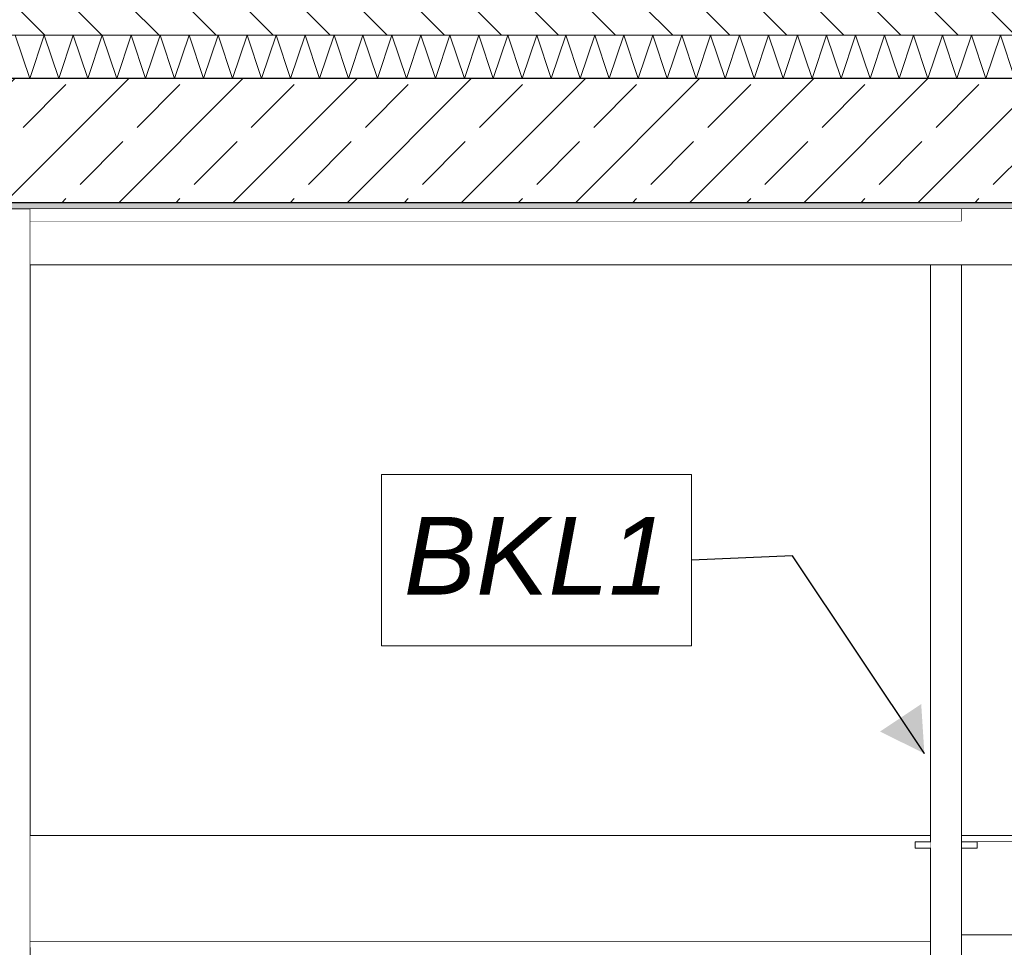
# Model space of a CAD drawing. Header units: millimetres. Extents: x 90539 to 127778, y -34922 to 14506.
# Tile 54 of 256: x 104190 to 105776, y 4240 to 5735. Entities that reach past the tile are written whole.
import ezdxf

# ---------------------------------------------------------------- set-up
doc = ezdxf.new("R2010")
doc.units = ezdxf.units.MM
doc.header["$MEASUREMENT"] = 0
doc.linetypes.add('Wipeout_Contour', pattern=[1000, 0, -1000])
for name, color, linetype in [('A-Schody', 7, 'Continuous'), ('Nowe_A-Balustrady-Schody', 7, 'Continuous'), ('Nowe_A-Belki-Wieniec', 7, 'Continuous'), ('Nowe_A-Posadzki', 7, 'Continuous'), ('Nowe_A-Schody', 7, 'Continuous'), ('Nowe_A-Stropy', 7, 'Continuous'), ('Nowe_A-Wymiary-Wewnętrzne', 7, 'Continuous'), ('Nowe_A-Wymiary-Zewnętrzne', 7, 'Continuous'), ('Nowe_A-Ściany-Konstrukcyjne', 7, 'Continuous')]:
    doc.layers.add(name, color=color, linetype=linetype)
for name, color, linetype, lineweight in [('A-Schody _Nr_pióra__91', 7, 'Continuous', 13), ('Nowe_A-Balustrady-Schody_Nr_pióra__11', 7, 'Continuous', 13), ('Nowe_A-Balustrady-Schody_Nr_pióra__91', 7, 'Continuous', 13), ('Nowe_A-Belki-Wieniec_Nr_pióra__90', 7, 'Continuous', 13), ('Nowe_A-Posadzki_Nr_pióra__174', 7, 'Continuous', 5), ('Nowe_A-Posadzki_Nr_pióra__9', 7, 'Continuous', 13), ('Nowe_A-Schody _Nr_pióra__11', 7, 'Continuous', 13), ('Nowe_A-Stropy_Nr_pióra__29', 7, 'Continuous', 25), ('Nowe_A-Stropy_Nr_pióra__49', 7, 'Continuous', 15), ('Nowe_A-Wymiary-Wewnętrzne_Nr_pióra__46', 5, 'Continuous', 15), ('Nowe_A-Wymiary-Zewnętrzne_Nr_pióra__46', 5, 'Continuous', 15), ('Nowe_A-Ściany-Konstrukcyjne_Nr_pióra__87', 7, 'Continuous', 13)]:
    doc.layers.add(name, color=color, linetype=linetype, lineweight=lineweight)
for name, color, linetype, lineweight, true_color in [('Nowe_A-Konstrukcja Opis_Nr_pióra__78', 7, 'Continuous', 13, 0x00bb5e), ('Nowe_A-Wymiary-Wewnętrzne_Nr_pióra__45', 7, 'Continuous', 15, 0x40a5ff), ('Nowe_A-Wymiary-Wewnętrzne_Nr_pióra__85', 7, 'Continuous', 13, 0x80c2ff), ('Nowe_A-Wymiary-Zewnętrzne_Nr_pióra__45', 7, 'Continuous', 15, 0x40a5ff), ('Nowe_A-Wymiary-Zewnętrzne_Nr_pióra__85', 7, 'Continuous', 13, 0x80c2ff)]:
    doc.layers.add(name, color=color, linetype=linetype, lineweight=lineweight, true_color=true_color)
doc.styles.add('STYL_AUTOMATYCZNY_2', font='arial.ttf')
doc.styles.add('STYL_AUTOMATYCZNY_3', font='arial.ttf')
doc.dimstyles.new('STYL_AUTOMATYCZNY__1', dxfattribs={"dimtxt": 125, "dimasz": 47.5, "dimexe": 0.18, "dimexo": 20, "dimgap": 0, "dimtad": 1, "dimdec": 1, "dimlfac": 0.1, "dimzin": 0, "dimdsep": 46, "dimtxsty": 'STYL_AUTOMATYCZNY_2', "dimblk": 'ARROWHEAD_11', "dimblk1": 'ARROWHEAD_11', "dimblk2": 'ARROWHEAD_11', "dimcen": 0.09, "dimclrd": 256, "dimclre": 256, "dimclrt": 5, "dimadec": 1, "dimazin": 0, "dimtfac": 1, "dimtdec": 4, "dimtmove": 0, "dimatfit": 3, "dimfxl": 0, "dimtolj": 1, "dimtzin": 0, "dimarcsym": 0})
doc.dimstyles.new('STYL_AUTOMATYCZNY__3', dxfattribs={"dimtxt": 0.18, "dimasz": 76, "dimexe": 0.18, "dimexo": 0.0625, "dimgap": 0, "dimtad": 0, "dimtih": 1, "dimtoh": 1, "dimdec": 4, "dimzin": 0, "dimdsep": 46, "dimcen": 0.09, "dimadec": 0, "dimazin": 0, "dimtfac": 1, "dimtdec": 4, "dimtmove": 0, "dimatfit": 3, "dimldrblk": 'ARROWHEAD_16', "dimfxl": 0, "dimtolj": 1, "dimtzin": 0, "dimarcsym": 0})

# ---------------------------------------------------------------- blocks, each defined once
blk = doc.blocks.new('ElemPrzekroju_43')
at = {"color": 254, "linetype": 'Wipeout_Contour', "lineweight": 0, "ltscale": 420188.078001}
blk.add_wipeout([(104207.6, 5340), (104207.6, 4420), (105657.6, 4420), (105657.6, 5340)], dxfattribs=at).dxf.layer = 'Nowe_A-Ściany-Konstrukcyjne'
at = {"color": 254, "linetype": 'Wipeout_Contour', "lineweight": 0, "ltscale": 1270733.649626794}
blk.add_wipeout([(105707.6, 4420), (105807.6, 4420), (105807.6, 4590), (105782.6, 4590), (105782.6, 4600), (105807.6, 4600), (105807.6, 5100.2), (105782.6, 5100.2), (105782.6, 5110.2), (105807.6, 5110.2), (105807.6, 5340), (105707.6, 5340)], dxfattribs=at).dxf.layer = 'Nowe_A-Ściany-Konstrukcyjne'
at = {"color": 254, "linetype": 'Wipeout_Contour', "lineweight": 0, "ltscale": 2119545.895262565}
blk.add_wipeout([(105732.6, 3738.7), (105707.6, 3738.7), (105707.6, 3070), (105732.6, 3070), (105732.6, 3060), (105707.6, 3060), (105707.6, 2890), (105782.6, 2890), (105782.6, 2898.9), (105807.6, 2898.9), (105807.6, 4084.7), (105857.6, 4084.7), (105857.6, 2898.9), (105882.6, 2898.9), (105882.6, 2890), (107307.6, 2890), (107307.6, 4260), (105707.6, 4260), (105707.6, 3748.7), (105732.6, 3748.7)], dxfattribs=at).dxf.layer = 'Nowe_A-Ściany-Konstrukcyjne'
blk = doc.blocks.new('ElemPrzekroju_46')
at = {"color": 254, "linetype": 'Wipeout_Contour', "lineweight": 0, "ltscale": 416659.386042}
blk.add_wipeout([(103947.6, 2990), (104197.6, 2990), (104197.6, 5430), (103947.6, 5430)], dxfattribs=at).dxf.layer = 'Nowe_A-Ściany-Konstrukcyjne'
at = {"color": 254, "linetype": 'Wipeout_Contour', "lineweight": 0, "ltscale": 416139.846598}
blk.add_wipeout([(103937.6, 2990), (103947.6, 2990), (103947.6, 5430), (103937.6, 5430)], dxfattribs=at).dxf.layer = 'Nowe_A-Ściany-Konstrukcyjne'
at = {"color": 254, "linetype": 'Wipeout_Contour', "lineweight": 0, "ltscale": 417178.925809}
blk.add_wipeout([(104197.6, 5430), (104197.6, 2990), (104207.6, 2990), (104207.6, 5430)], dxfattribs=at).dxf.layer = 'Nowe_A-Ściany-Konstrukcyjne'
at = {"layer": 'Nowe_A-Ściany-Konstrukcyjne_Nr_pióra__87', "color": 7, "linetype": 'Continuous', "lineweight": 13}
for p, q in [((103937.6, 2990), (103937.6, 5430)), ((104207.6, 5430), (104207.6, 3060))]:
    blk.add_line(p, q, dxfattribs=at)
at = {"color": 254, "linetype": 'Wipeout_Contour', "lineweight": 0, "ltscale": 416976.298208}
blk.add_wipeout([(104197.6, 2990), (104197.6, 2890), (104207.6, 2890), (104207.6, 2990)], dxfattribs=at).dxf.layer = 'Nowe_A-Ściany-Konstrukcyjne'
at = {"layer": 'Nowe_A-Ściany-Konstrukcyjne_Nr_pióra__87', "color": 7, "linetype": 'Continuous', "lineweight": 13}
for p, q in [((104207.6, 3060), (104207.6, 2990)), ((104207.6, 2990), (104207.6, 2890))]:
    blk.add_line(p, q, dxfattribs=at)
at = {"color": 254, "linetype": 'Wipeout_Contour', "lineweight": 0, "ltscale": 416456.505535}
blk.add_wipeout([(104197.6, 2890), (104197.6, 2990), (103947.6, 2990), (103947.6, 2890)], dxfattribs=at).dxf.layer = 'Nowe_A-Ściany-Konstrukcyjne'
at = {"layer": 'Nowe_A-Ściany-Konstrukcyjne_Nr_pióra__87', "color": 7, "linetype": 'Continuous', "lineweight": 13}
for p, q in [((103947.6, 2990), (104197.6, 2990)), ((104197.6, 2990), (104207.6, 2990))]:
    blk.add_line(p, q, dxfattribs=at)
blk = doc.blocks.new('ElemPrzekroju_143')
at = {"layer": 'Nowe_A-Stropy', "linetype": 'Continuous', "lineweight": 0, "true_color": 0x000000}
h = blk.add_hatch(dxfattribs=at)
h.set_pattern_fill('Beton_zbrojony', color=18, style=0, pattern_type=2)
h.set_pattern_definition([(45, (0, 0), (-91.92388, 91.92388), []), (45, (-45.96, 45.96), (-91.92388, 91.92388), [97.5, -32.5])])
h.paths.add_polyline_path([(102207.6, 5640), (102207.6, 5440), (102217.6, 5440), (107307.6, 5440), (107317.6, 5440), (107317.6, 5640)])
h = blk.add_hatch(dxfattribs=at)
h.set_pattern_fill('Tynk', color=18, style=0, pattern_type=2)
h.set_pattern_definition([(0, (0, 0), (0, 86.60254), [0, -50]), (0, (25, 43.3), (0, 86.60254), [0, -50])])
h.paths.add_polyline_path([(107307.6, 5440), (102217.6, 5440), (102217.6, 5430), (107307.6, 5430)])
at = {"layer": 'Nowe_A-Stropy_Nr_pióra__29', "color": 7, "linetype": 'Continuous', "lineweight": 25}
blk.add_line((107317.6, 5640), (102207.6, 5640), dxfattribs=at)
at = {"layer": 'Nowe_A-Stropy_Nr_pióra__29', "color": 7, "linetype": 'Continuous', "lineweight": 25, "flags": 128}
blk.add_lwpolyline([(107317.6, 5440), (107307.6, 5440), (102217.6, 5440), (102207.6, 5440)], dxfattribs=at)
at = {"layer": 'Nowe_A-Stropy_Nr_pióra__49', "color": 7, "linetype": 'Continuous', "lineweight": 15}
blk.add_line((107307.6, 5430), (102217.6, 5430), dxfattribs=at)
blk = doc.blocks.new('ElemPrzekroju_215')
at = {"color": 254, "linetype": 'Wipeout_Contour', "lineweight": 0, "ltscale": 420073.718319}
blk.add_wipeout([(104207.6, 4250), (104207.6, 4240), (105657.6, 4240), (105657.6, 4250)], dxfattribs=at).dxf.layer = 'Nowe_A-Schody'
at = {"layer": 'Nowe_A-Schody _Nr_pióra__11', "color": 7, "linetype": 'Continuous', "lineweight": 13}
blk.add_line((105657.6, 4250), (104207.6, 4250), dxfattribs=at)
blk = doc.blocks.new('ElemPrzekroju_216')
at = {"color": 254, "linetype": 'Wipeout_Contour', "lineweight": 0, "ltscale": 843033.371975}
blk.add_wipeout([(104207.6, 4410), (104207.6, 4250), (105657.6, 4250), (105657.6, 4399.8), (105632.6, 4399.8), (105632.6, 4409.8), (105657.6, 4409.8), (105657.6, 4410)], dxfattribs=at).dxf.layer = 'Nowe_A-Schody'
blk = doc.blocks.new('ElemPrzekroju_217')
at = {"color": 254, "linetype": 'Wipeout_Contour', "lineweight": 0, "ltscale": 420101.755677}
blk.add_wipeout([(104207.6, 4420), (104207.6, 4410), (105657.6, 4410), (105657.6, 4420)], dxfattribs=at).dxf.layer = 'Nowe_A-Schody'
at = {"color": 254, "linetype": 'Wipeout_Contour', "lineweight": 0, "ltscale": 423398.844253}
blk.add_wipeout([(105807.6, 4410), (105807.6, 4420), (105707.6, 4420), (105707.6, 4410)], dxfattribs=at).dxf.layer = 'Nowe_A-Schody'
at = {"layer": 'Nowe_A-Schody _Nr_pióra__11', "color": 7, "linetype": 'Continuous', "lineweight": 13}
for p, q in [((105657.6, 4420), (104207.6, 4420)), ((105807.6, 4420), (105707.6, 4420)), ((105807.6, 4410), (105707.6, 4410))]:
    blk.add_line(p, q, dxfattribs=at)
blk = doc.blocks.new('ElemPrzekroju_220')
at = {"color": 254, "linetype": 'Wipeout_Contour', "lineweight": 0, "ltscale": 529284.219971}
blk.add_wipeout([(105707.6, 4410), (105707.6, 4260), (105807.6, 4260), (105807.6, 4398.4), (105807.6, 4410)], dxfattribs=at).dxf.layer = 'A-Schody'
at = {"layer": 'A-Schody _Nr_pióra__91', "color": 7, "linetype": 'Continuous', "lineweight": 13}
blk.add_line((105807.6, 4260), (105707.6, 4260), dxfattribs=at)
blk = doc.blocks.new('ElemPrzekroju_239')
at = {"color": 254, "linetype": 'Wipeout_Contour', "lineweight": 0, "ltscale": 420389.816807}
blk.add_wipeout([(104207.6, 5430), (104207.6, 5410), (105707.6, 5410), (105707.6, 5430)], dxfattribs=at).dxf.layer = 'A-Schody'
at = {"layer": 'A-Schody _Nr_pióra__91', "color": 7, "linetype": 'Continuous', "lineweight": 13}
for q in [(105707.6, 5430), (104207.6, 5410)]:
    blk.add_line((105707.6, 5410), q, dxfattribs=at)
blk = doc.blocks.new('*X384')
at = {"layer": 'Nowe_A-Posadzki_Nr_pióra__174', "color": 7, "linetype": 'Continuous', "lineweight": 5}
for p, q in [((104183.3, 5710), (104206.7, 5640)), ((104206.7, 5640), (104230, 5710)), ((104230, 5710), (104253.3, 5640)), ((104253.3, 5640), (104276.7, 5710)), ((104276.7, 5710), (104300, 5640)), ((104300, 5640), (104323.3, 5710)), ((104323.3, 5710), (104346.7, 5640)), ((104346.7, 5640), (104370, 5710)), ((104370, 5710), (104393.3, 5640)), ((104393.3, 5640), (104416.7, 5710)), ((104416.7, 5710), (104440, 5640)), ((104440, 5640), (104463.3, 5710)), ((104463.3, 5710), (104486.7, 5640)), ((104486.7, 5640), (104510, 5710)), ((104510, 5710), (104533.3, 5640)), ((104533.3, 5640), (104556.7, 5710)), ((104556.7, 5710), (104580, 5640)), ((104580, 5640), (104603.3, 5710)), ((104603.3, 5710), (104626.7, 5640)), ((104626.7, 5640), (104650, 5710)), ((104650, 5710), (104673.3, 5640)), ((104673.3, 5640), (104696.7, 5710)), ((104696.7, 5710), (104720, 5640)), ((104720, 5640), (104743.3, 5710)), ((104743.3, 5710), (104766.7, 5640)), ((104766.7, 5640), (104790, 5710)), ((104790, 5710), (104813.3, 5640)), ((104813.3, 5640), (104836.7, 5710)), ((104836.7, 5710), (104860, 5640)), ((104860, 5640), (104883.3, 5710)), ((104883.3, 5710), (104906.7, 5640)), ((104906.7, 5640), (104930, 5710)), ((104930, 5710), (104953.3, 5640)), ((104953.3, 5640), (104976.7, 5710)), ((104976.7, 5710), (105000, 5640)), ((105000, 5640), (105023.3, 5710)), ((105023.3, 5710), (105046.7, 5640)), ((105046.7, 5640), (105070, 5710)), ((105070, 5710), (105093.3, 5640)), ((105093.3, 5640), (105116.7, 5710)), ((105116.7, 5710), (105140, 5640)), ((105140, 5640), (105163.3, 5710)), ((105163.3, 5710), (105186.7, 5640)), ((105186.7, 5640), (105210, 5710)), ((105210, 5710), (105233.3, 5640)), ((105233.3, 5640), (105256.7, 5710)), ((105256.7, 5710), (105280, 5640)), ((105280, 5640), (105303.3, 5710)), ((105303.3, 5710), (105326.7, 5640)), ((105326.7, 5640), (105350, 5710)), ((105350, 5710), (105373.3, 5640)), ((105373.3, 5640), (105396.7, 5710)), ((105396.7, 5710), (105420, 5640)), ((105420, 5640), (105443.3, 5710)), ((105443.3, 5710), (105466.7, 5640)), ((105466.7, 5640), (105490, 5710)), ((105490, 5710), (105513.3, 5640)), ((105513.3, 5640), (105536.7, 5710)), ((105536.7, 5710), (105560, 5640)), ((105560, 5640), (105583.3, 5710)), ((105583.3, 5710), (105606.7, 5640)), ((105606.7, 5640), (105630, 5710)), ((105630, 5710), (105653.3, 5640)), ((105653.3, 5640), (105676.7, 5710)), ((105676.7, 5710), (105700, 5640)), ((105700, 5640), (105723.3, 5710)), ((105723.3, 5710), (105746.7, 5640)), ((105746.7, 5640), (105770, 5710)), ((105770, 5710), (105793.3, 5640))]:
    blk.add_line(p, q, dxfattribs=at)
blk = doc.blocks.new('ElemPrzekroju_328')
at = {"layer": 'Nowe_A-Posadzki', "linetype": 'Continuous', "lineweight": 0, "true_color": 0x000000}
h = blk.add_hatch(dxfattribs=at)
h.set_pattern_fill('Cegła_zwykła', color=18, style=0, pattern_type=2)
h.set_pattern_definition([(135, (0, 0), (45.96194, 45.96194), [])])
h.paths.add_polyline_path([(99177.6, 5760), (99177.6, 5710), (107317.6, 5710), (107317.6, 5760)])
at = {"layer": 'Nowe_A-Posadzki_Nr_pióra__9', "color": 7, "linetype": 'Continuous', "lineweight": 13}
blk.add_line((107317.6, 5710), (99177.6, 5710), dxfattribs=at)
at = {"layer": 'Nowe_A-Posadzki', "lineweight": 0}
blk.add_blockref('*X384', (0, 0), dxfattribs=at)
blk = doc.blocks.new('ElemPrzekroju_464')
at = {"layer": 'Nowe_A-Balustrady-Schody_Nr_pióra__11', "color": 7, "linetype": 'Continuous', "lineweight": 13}
for p, q in [((105657.6, 4134), (105657.6, 5340)), ((105707.6, 4134), (105707.6, 5340))]:
    blk.add_line(p, q, dxfattribs=at)
blk = doc.blocks.new('ElemPrzekroju_466')
at = {"layer": 'Nowe_A-Balustrady-Schody_Nr_pióra__91', "color": 7, "linetype": 'Continuous', "lineweight": 13}
for p, q in [((105732.6, 4409.8), (105707.6, 4409.8)), ((105732.6, 4399.8), (105732.6, 4409.8)), ((105732.6, 4399.8), (105707.6, 4399.8))]:
    blk.add_line(p, q, dxfattribs=at)
at = {"color": 254, "linetype": 'Wipeout_Contour', "lineweight": 0, "ltscale": 422947.536959}
blk.add_wipeout([(105657.6, 4409.8), (105632.6, 4409.8), (105632.6, 4399.8), (105657.6, 4399.8)], dxfattribs=at).dxf.layer = 'Nowe_A-Balustrady-Schody'
at = {"layer": 'Nowe_A-Balustrady-Schody_Nr_pióra__91', "color": 7, "linetype": 'Continuous', "lineweight": 13}
for p, q in [((105657.6, 4409.8), (105632.6, 4409.8)), ((105632.6, 4399.8), (105632.6, 4409.8)), ((105657.6, 4399.8), (105632.6, 4399.8))]:
    blk.add_line(p, q, dxfattribs=at)
blk = doc.blocks.new('ElemPrzekroju_512')
at = {"color": 254, "linetype": 'Wipeout_Contour', "lineweight": 0, "ltscale": 635270.507436}
blk.add_wipeout([(105707.6, 5410), (104207.6, 5410), (104207.6, 5340), (107307.6, 5340), (107307.6, 5430), (105707.6, 5430)], dxfattribs=at).dxf.layer = 'Nowe_A-Belki-Wieniec'
at = {"layer": 'Nowe_A-Belki-Wieniec_Nr_pióra__90', "color": 7, "linetype": 'Continuous', "lineweight": 13}
blk.add_line((104207.6, 5340), (107307.6, 5340), dxfattribs=at)
blk = doc.blocks.new('*D704')
at = {"layer": 'Nowe_A-Wymiary-Wewnętrzne_Nr_pióra__45', "linetype": 'Continuous', "lineweight": 15, "true_color": 0x40a5ff}
for points in [[(108300.4, 4960), (108301.4, 4955.2), (108304.1, 4951.2), (108308.1, 4948.5), (108312.9, 4947.5), (108317.7, 4948.5), (108321.8, 4951.2), (108324.5, 4955.2), (108325.4, 4960), (108324.5, 4964.8), (108321.8, 4968.8), (108317.7, 4971.5), (108312.9, 4972.5), (108308.1, 4971.5), (108304.1, 4968.8), (108301.4, 4964.8)], [(108300.4, 2890), (108301.4, 2885.2), (108304.1, 2881.2), (108308.1, 2878.5), (108312.9, 2877.5), (108317.7, 2878.5), (108321.8, 2881.2), (108324.5, 2885.2), (108325.4, 2890), (108324.5, 2894.8), (108321.8, 2898.8), (108317.7, 2901.5), (108312.9, 2902.5), (108308.1, 2901.5), (108304.1, 2898.8), (108301.4, 2894.8)]]:
    blk.add_hatch(color=161, dxfattribs=at).paths.add_polyline_path(points)
at = {"layer": 'Nowe_A-Wymiary-Wewnętrzne_Nr_pióra__45', "color": 161, "linetype": 'Continuous', "lineweight": 15, "true_color": 0x40a5ff}
for centre in [(108312.9, 4960), (108312.9, 2890)]:
    blk.add_circle(centre, 12.5, dxfattribs=at)
at = {"layer": 'Nowe_A-Wymiary-Wewnętrzne_Nr_pióra__85', "color": 151, "linetype": 'Continuous', "lineweight": 13, "true_color": 0x80c2ff}
for p, q in [((108300.4, 4960), (108266.1, 4960)), ((108359.8, 4960), (108325.4, 4960)), ((108312.9, 2902.5), (108312.9, 4947.5)), ((108300.4, 2890), (108266.1, 2890)), ((108359.8, 2890), (108325.4, 2890))]:
    blk.add_line(p, q, dxfattribs=at)
at = {"layer": 'Nowe_A-Wymiary-Wewnętrzne_Nr_pióra__46', "color": 5, "lineweight": 15, "char_height": 125, "attachment_point": 7, "rotation": 90, "style": 'STYL_AUTOMATYCZNY_2'}
for s, insert in [('\\A1;{\\pql;\\fArial|b0|i0|c238|p0;\\W1.000000;207,0}', (108287.9, 3877.3)), ('\\A1;{\\pql;\\fArial|b0|i0|c238|p0;\\W1.000000;35,0}', (108287.9, 2902.5))]:
    blk.add_mtext(s, dxfattribs=dict(at, insert=insert))
blk = doc.blocks.new('ARROWHEAD_11')
at = {"color": 0, "linetype": 'Continuous', "lineweight": 0}
blk.add_line((0, 0), (-1, 0), dxfattribs=at)
at = {"color": 0, "linetype": 'Continuous', "lineweight": 0, "const_width": 0.25, "flags": 128}
blk.add_lwpolyline([(-0.125, 0, 1), (0.125, 0, 1)], format="xyb", close=True, dxfattribs=at)
blk = doc.blocks.new('*D705')
at = {"layer": 'Nowe_A-Wymiary-Wewnętrzne_Nr_pióra__45', "linetype": 'Continuous', "lineweight": 15, "true_color": 0x40a5ff}
for points in [[(108300.4, 5430), (108301.4, 5425.2), (108304.1, 5421.2), (108308.1, 5418.5), (108312.9, 5417.5), (108317.7, 5418.5), (108321.8, 5421.2), (108324.5, 5425.2), (108325.4, 5430), (108324.5, 5434.8), (108321.8, 5438.8), (108317.7, 5441.5), (108312.9, 5442.5), (108308.1, 5441.5), (108304.1, 5438.8), (108301.4, 5434.8)], [(108300.4, 4960), (108301.4, 4955.2), (108304.1, 4951.2), (108308.1, 4948.5), (108312.9, 4947.5), (108317.7, 4948.5), (108321.8, 4951.2), (108324.5, 4955.2), (108325.4, 4960), (108324.5, 4964.8), (108321.8, 4968.8), (108317.7, 4971.5), (108312.9, 4972.5), (108308.1, 4971.5), (108304.1, 4968.8), (108301.4, 4964.8)]]:
    blk.add_hatch(color=161, dxfattribs=at).paths.add_polyline_path(points)
at = {"layer": 'Nowe_A-Wymiary-Wewnętrzne_Nr_pióra__45', "color": 161, "linetype": 'Continuous', "lineweight": 15, "true_color": 0x40a5ff}
for centre in [(108312.9, 5430), (108312.9, 4960)]:
    blk.add_circle(centre, 12.5, dxfattribs=at)
at = {"layer": 'Nowe_A-Wymiary-Wewnętrzne_Nr_pióra__85', "color": 151, "linetype": 'Continuous', "lineweight": 13, "true_color": 0x80c2ff}
for p, q in [((108300.4, 5430), (108266.1, 5430)), ((108359.8, 5430), (108325.4, 5430)), ((108312.9, 4972.5), (108312.9, 5417.5)), ((108300.4, 4960), (108266.1, 4960)), ((108359.8, 4960), (108325.4, 4960))]:
    blk.add_line(p, q, dxfattribs=at)
at = {"layer": 'Nowe_A-Wymiary-Wewnętrzne_Nr_pióra__46', "color": 5, "lineweight": 15, "insert": (108287.9, 5028.2), "char_height": 125, "attachment_point": 7, "rotation": 90, "style": 'STYL_AUTOMATYCZNY_2'}
blk.add_mtext('\\A1;{\\pql;\\fArial|b0|i0|c238|p0;\\W1.000000;47,0}', dxfattribs=at)
blk = doc.blocks.new('*D706')
at = {"layer": 'Nowe_A-Wymiary-Wewnętrzne_Nr_pióra__45', "linetype": 'Continuous', "lineweight": 15, "true_color": 0x40a5ff}
for points in [[(108300.4, 5780), (108301.4, 5775.2), (108304.1, 5771.2), (108308.1, 5768.5), (108312.9, 5767.5), (108317.7, 5768.5), (108321.8, 5771.2), (108324.5, 5775.2), (108325.4, 5780), (108324.5, 5784.8), (108321.8, 5788.8), (108317.7, 5791.5), (108312.9, 5792.5), (108308.1, 5791.5), (108304.1, 5788.8), (108301.4, 5784.8)], [(108300.4, 5430), (108301.4, 5425.2), (108304.1, 5421.2), (108308.1, 5418.5), (108312.9, 5417.5), (108317.7, 5418.5), (108321.8, 5421.2), (108324.5, 5425.2), (108325.4, 5430), (108324.5, 5434.8), (108321.8, 5438.8), (108317.7, 5441.5), (108312.9, 5442.5), (108308.1, 5441.5), (108304.1, 5438.8), (108301.4, 5434.8)]]:
    blk.add_hatch(color=161, dxfattribs=at).paths.add_polyline_path(points)
at = {"layer": 'Nowe_A-Wymiary-Wewnętrzne_Nr_pióra__45', "color": 161, "linetype": 'Continuous', "lineweight": 15, "true_color": 0x40a5ff}
for centre in [(108312.9, 5780), (108312.9, 5430)]:
    blk.add_circle(centre, 12.5, dxfattribs=at)
at = {"layer": 'Nowe_A-Wymiary-Wewnętrzne_Nr_pióra__85', "color": 151, "linetype": 'Continuous', "lineweight": 13, "true_color": 0x80c2ff}
for p, q in [((108300.4, 5780), (108266.1, 5780)), ((108359.8, 5780), (108325.4, 5780)), ((108312.9, 5442.5), (108312.9, 5767.5)), ((108300.4, 5430), (108266.1, 5430)), ((108359.8, 5430), (108325.4, 5430))]:
    blk.add_line(p, q, dxfattribs=at)
blk = doc.blocks.new('*D720')
at = {"layer": 'Nowe_A-Wymiary-Wewnętrzne_Nr_pióra__45', "linetype": 'Continuous', "lineweight": 15, "true_color": 0x40a5ff}
for points in [[(116511.2, 5430), (116512.1, 5425.2), (116514.8, 5421.2), (116518.9, 5418.5), (116523.7, 5417.5), (116528.4, 5418.5), (116532.5, 5421.2), (116535.2, 5425.2), (116536.2, 5430), (116535.2, 5434.8), (116532.5, 5438.8), (116528.4, 5441.5), (116523.7, 5442.5), (116518.9, 5441.5), (116514.8, 5438.8), (116512.1, 5434.8)], [(116511.2, 5090), (116512.1, 5085.2), (116514.8, 5081.2), (116518.9, 5078.5), (116523.7, 5077.5), (116528.4, 5078.5), (116532.5, 5081.2), (116535.2, 5085.2), (116536.2, 5090), (116535.2, 5094.8), (116532.5, 5098.8), (116528.4, 5101.5), (116523.7, 5102.5), (116518.9, 5101.5), (116514.8, 5098.8), (116512.1, 5094.8)]]:
    blk.add_hatch(color=161, dxfattribs=at).paths.add_polyline_path(points)
at = {"layer": 'Nowe_A-Wymiary-Wewnętrzne_Nr_pióra__45', "color": 161, "linetype": 'Continuous', "lineweight": 15, "true_color": 0x40a5ff}
for centre in [(116523.7, 5430), (116523.7, 5090)]:
    blk.add_circle(centre, 12.5, dxfattribs=at)
at = {"layer": 'Nowe_A-Wymiary-Wewnętrzne_Nr_pióra__85', "color": 151, "linetype": 'Continuous', "lineweight": 13, "true_color": 0x80c2ff}
for p, q in [((116511.2, 5430), (116476.8, 5430)), ((116570.5, 5430), (116536.2, 5430)), ((116523.7, 5102.5), (116523.7, 5417.5)), ((116511.2, 5090), (116476.8, 5090)), ((116570.5, 5090), (116536.2, 5090))]:
    blk.add_line(p, q, dxfattribs=at)
blk = doc.blocks.new('*D721')
at = {"layer": 'Nowe_A-Wymiary-Wewnętrzne_Nr_pióra__45', "linetype": 'Continuous', "lineweight": 15, "true_color": 0x40a5ff}
for points in [[(116511.2, 5780), (116512.1, 5775.2), (116514.8, 5771.2), (116518.9, 5768.5), (116523.7, 5767.5), (116528.4, 5768.5), (116532.5, 5771.2), (116535.2, 5775.2), (116536.2, 5780), (116535.2, 5784.8), (116532.5, 5788.8), (116528.4, 5791.5), (116523.7, 5792.5), (116518.9, 5791.5), (116514.8, 5788.8), (116512.1, 5784.8)], [(116511.2, 5430), (116512.1, 5425.2), (116514.8, 5421.2), (116518.9, 5418.5), (116523.7, 5417.5), (116528.4, 5418.5), (116532.5, 5421.2), (116535.2, 5425.2), (116536.2, 5430), (116535.2, 5434.8), (116532.5, 5438.8), (116528.4, 5441.5), (116523.7, 5442.5), (116518.9, 5441.5), (116514.8, 5438.8), (116512.1, 5434.8)]]:
    blk.add_hatch(color=161, dxfattribs=at).paths.add_polyline_path(points)
at = {"layer": 'Nowe_A-Wymiary-Wewnętrzne_Nr_pióra__45', "color": 161, "linetype": 'Continuous', "lineweight": 15, "true_color": 0x40a5ff}
for centre in [(116523.7, 5780), (116523.7, 5430)]:
    blk.add_circle(centre, 12.5, dxfattribs=at)
at = {"layer": 'Nowe_A-Wymiary-Wewnętrzne_Nr_pióra__85', "color": 151, "linetype": 'Continuous', "lineweight": 13, "true_color": 0x80c2ff}
for p, q in [((116511.2, 5780), (116476.8, 5780)), ((116570.5, 5780), (116536.2, 5780)), ((116523.7, 5442.5), (116523.7, 5767.5)), ((116511.2, 5430), (116476.8, 5430)), ((116570.5, 5430), (116536.2, 5430))]:
    blk.add_line(p, q, dxfattribs=at)
blk = doc.blocks.new('*D748')
at = {"layer": 'Nowe_A-Wymiary-Zewnętrzne_Nr_pióra__45', "linetype": 'Continuous', "lineweight": 15, "true_color": 0x40a5ff}
for points in [[(119375.1, 12845), (119376.1, 12840.2), (119378.8, 12836.2), (119382.8, 12833.5), (119387.6, 12832.5), (119392.4, 12833.5), (119396.5, 12836.2), (119399.2, 12840.2), (119400.1, 12845), (119399.2, 12849.8), (119396.5, 12853.8), (119392.4, 12856.5), (119387.6, 12857.5), (119382.8, 12856.5), (119378.8, 12853.8), (119376.1, 12849.8)], [(119375.1, -450), (119376.1, -454.8), (119378.8, -458.8), (119382.8, -461.5), (119387.6, -462.5), (119392.4, -461.5), (119396.5, -458.8), (119399.2, -454.8), (119400.1, -450), (119399.2, -445.2), (119396.5, -441.2), (119392.4, -438.5), (119387.6, -437.5), (119382.8, -438.5), (119378.8, -441.2), (119376.1, -445.2)]]:
    blk.add_hatch(color=161, dxfattribs=at).paths.add_polyline_path(points)
at = {"layer": 'Nowe_A-Wymiary-Zewnętrzne_Nr_pióra__45', "color": 161, "linetype": 'Continuous', "lineweight": 15, "true_color": 0x40a5ff}
for centre in [(119387.6, 12845), (119387.6, -450)]:
    blk.add_circle(centre, 12.5, dxfattribs=at)
at = {"layer": 'Nowe_A-Wymiary-Zewnętrzne_Nr_pióra__85', "color": 151, "linetype": 'Continuous', "lineweight": 13, "true_color": 0x80c2ff}
for p, q in [((119387.6, 12857.5), (119387.6, 12870)), ((119375.1, 12845), (119340.8, 12845)), ((119387.6, -437.5), (119387.6, 12832.5)), ((119434.5, 12845), (119400.1, 12845)), ((119375.1, -450), (119340.8, -450)), ((119434.5, -450), (119400.1, -450)), ((119387.6, -475), (119387.6, -462.5))]:
    blk.add_line(p, q, dxfattribs=at)
at = {"layer": 'Nowe_A-Wymiary-Zewnętrzne_Nr_pióra__46', "color": 5, "lineweight": 15, "insert": (119362.6, 5911.5), "char_height": 125, "attachment_point": 7, "rotation": 90, "style": 'STYL_AUTOMATYCZNY_2'}
blk.add_mtext('\\A1;{\\pql;\\fArial|b0|i0|c238|p0;\\W1.000000;1\xa0329,5}', dxfattribs=at)
blk = doc.blocks.new('ARROWHEAD_16')
at = {"linetype": 'Continuous', "lineweight": 0}
blk.add_hatch(color=0, dxfattribs=at).paths.add_polyline_path([(-0.9093, 0.525), (0, 0), (-0.9093, -0.525)])
at = {"color": 0, "linetype": 'Continuous', "lineweight": 0}
blk.add_line((0, 0), (-1, 0), dxfattribs=at)

msp = doc.modelspace()

# ---------------------------------------------------------------- block references
at = {"layer": 'Nowe_A-Posadzki', "lineweight": 0}
msp.add_blockref('ElemPrzekroju_328', (0, 0), dxfattribs=at)
at = {"layer": 'Nowe_A-Ściany-Konstrukcyjne', "lineweight": 0}
msp.add_blockref('ElemPrzekroju_43', (0, 0), dxfattribs=at)

# ---------------------------------------------------------------- next in the draw order: linework, layer by layer
at = {"layer": 'Nowe_A-Konstrukcja Opis_Nr_pióra__78', "color": 112, "linetype": 'Continuous', "lineweight": 13, "true_color": 0x00bb5e, "flags": 128}
msp.add_lwpolyline([(104773.02, 5002.05), (105272.39, 5002.05), (105272.39, 4725.62), (104773.02, 4725.62)], close=True, dxfattribs=at)

# ---------------------------------------------------------------- next in the draw order: block references
at = {"layer": 'Nowe_A-Ściany-Konstrukcyjne', "lineweight": 0}
msp.add_blockref('ElemPrzekroju_46', (0, 0), dxfattribs=at)

# ---------------------------------------------------------------- next in the draw order: texts
at = {"layer": 'Nowe_A-Konstrukcja Opis_Nr_pióra__78', "color": 112, "linetype": 'Continuous', "lineweight": 13, "true_color": 0x00bb5e, "insert": (105022.7, 4870.98), "char_height": 125, "attachment_point": 5, "style": 'STYL_AUTOMATYCZNY_3'}
msp.add_mtext('\\A1;{\\pqc;\\fArial|b0|i1|c238|p0;\\W1.000000;BKL1}', dxfattribs=at)

# ---------------------------------------------------------------- next in the draw order: leaders
at = {"layer": 'Nowe_A-Konstrukcja Opis_Nr_pióra__78', "color": 112, "linetype": 'Continuous', "lineweight": 13, "true_color": 0x00bb5e, "annotation_type": 0, "has_hookline": 1, "hookline_direction": 1, "text_width": 405.87}
msp.add_leader([(105647.6, 4552.39), (105435.1, 4870.98), (105272.39, 4863.84)], dimstyle='STYL_AUTOMATYCZNY__3', dxfattribs=at)

# ---------------------------------------------------------------- next in the draw order: block references
at = {"layer": 'Nowe_A-Schody', "lineweight": 0}
msp.add_blockref('ElemPrzekroju_215', (0, 0), dxfattribs=at)
at = {"layer": 'Nowe_A-Stropy', "lineweight": 0}
msp.add_blockref('ElemPrzekroju_143', (0, 0), dxfattribs=at)

# ---------------------------------------------------------------- next in the draw order: block references
at = {"layer": 'A-Schody', "lineweight": 0}
msp.add_blockref('ElemPrzekroju_239', (0, 0), dxfattribs=at)
at = {"layer": 'Nowe_A-Schody', "lineweight": 0}
msp.add_blockref('ElemPrzekroju_216', (0, 0), dxfattribs=at)

# ---------------------------------------------------------------- next in the draw order: block references
msp.add_blockref('ElemPrzekroju_217', (0, 0), dxfattribs=at)

# ---------------------------------------------------------------- next in the draw order: block references
at = {"layer": 'A-Schody', "lineweight": 0}
msp.add_blockref('ElemPrzekroju_220', (0, 0), dxfattribs=at)

# ---------------------------------------------------------------- next in the draw order: block references
at = {"layer": 'Nowe_A-Balustrady-Schody', "lineweight": 0}
msp.add_blockref('ElemPrzekroju_464', (0, 0), dxfattribs=at)

# ---------------------------------------------------------------- next in the draw order: block references
msp.add_blockref('ElemPrzekroju_466', (0, 0), dxfattribs=at)
at = {"layer": 'Nowe_A-Belki-Wieniec', "lineweight": 0}
msp.add_blockref('ElemPrzekroju_512', (0, 0), dxfattribs=at)

# ---------------------------------------------------------------- next in the draw order: dimensions: what is measured, and where the dimension line sits
at = {"layer": 'Nowe_A-Wymiary-Wewnętrzne', "color": 151, "linetype": 'Continuous', "lineweight": 13, "true_color": 0x80c2ff}
for base, p1, p2, picture, middle in [((108312.93, 5780), (99177.6, 5430), (99177.6, 5780), '*D706', (108225.43, 5954.32)), ((116523.66, 5780), (99177.6, 5430), (99177.6, 5780), '*D721', (116436.16, 5954.32)), ((108312.93, 5430), (107577.6, 4960), (99177.6, 5430), '*D705', (108225.43, 5190)), ((116523.66, 5430), (116907.6, 5090), (99177.6, 5430), '*D720', (116436.16, 4905.67)), ((108312.93, 4960), (99177.6, 2890), (107577.6, 4960), '*D704', (108225.43, 4086.72))]:
    dim = msp.add_linear_dim(base=base, p1=p1, p2=p2, angle=90, dimstyle='STYL_AUTOMATYCZNY__1', dxfattribs=at)
    dim.commit()
    dim.dimension.update_dxf_attribs({"geometry": picture, "text_midpoint": middle, "dimtype": 160, "text_rotation": 90})
at = {"layer": 'Nowe_A-Wymiary-Zewnętrzne', "color": 151, "linetype": 'Continuous', "lineweight": 13, "true_color": 0x80c2ff}
dim = msp.add_linear_dim(base=(119387.63, 12845), p1=(95120.09, -450), p2=(98654.74, 12845), angle=90, dimstyle='STYL_AUTOMATYCZNY__1', dxfattribs=at)
dim.commit()
dim.dimension.update_dxf_attribs({"geometry": '*D748', "text_midpoint": (119300.13, 6192.64), "dimtype": 160, "text_rotation": 90})

doc.saveas('drawing.dxf')
